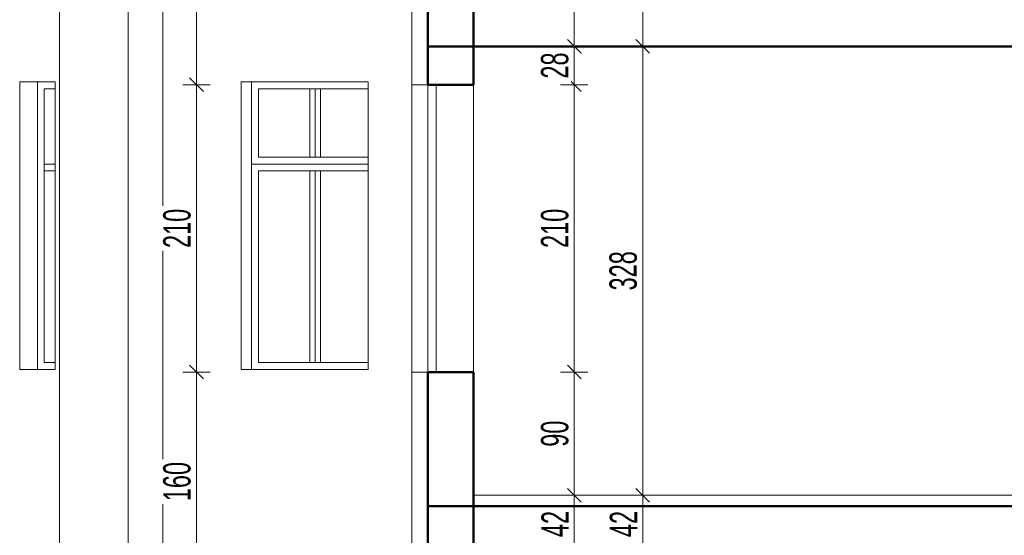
# Model space of a CAD drawing. Header units: millimetres. Extents: x 72202 to 304796, y 21658 to 519946.
# Tile 105 of 139: x 208189 to 208908, y 222064 to 222440. Entities that reach past the tile are written whole.
import ezdxf

# ---------------------------------------------------------------- set-up
doc = ezdxf.new("R2010")
doc.units = ezdxf.units.MM
doc.layers.get('0').update_dxf_attribs({"color": 253})
doc.layers.get('Defpoints').update_dxf_attribs({"color": 253})
for name, color, linetype, lineweight in [('linia - gruba - projektowana', 253, 'Continuous', 50), ('LINIA CIENKA', 7, 'Continuous', 13), ('LINIA WYMIAROWANIE', 253, 'Continuous', 9)]:
    doc.layers.add(name, color=color, linetype=linetype, lineweight=lineweight)
doc.layers.add('LINIA-NIE DRUKOWAĆ', color=253, linetype='Continuous', lineweight=20, plot=False)
doc.styles.get("Standard").update_dxf_attribs({"font": 'ARIALN.TTF', "width": 0.75})
doc.dimstyles.new('sebek100', dxfattribs={"dimtxt": 17, "dimasz": 10, "dimexe": 10, "dimexo": 20, "dimgap": 4, "dimtad": 1, "dimrnd": 0.5, "dimtxsty": 'Standard', "dimblk": 'OBLIQUE', "dimcen": 8, "dimclre": 1, "dimazin": 0, "dimtm": 1e-09, "dimtfac": 1, "dimtix": 1, "dimtmove": 1, "dimatfit": 3, "dimldrblk": 'zas', "dimfxl": 10, "dimfxlon": 1, "dimtolj": 2, "dimlwd": -1, "dimlwe": -1, "dimarcsym": 0})

# ---------------------------------------------------------------- blocks, each defined once
blk = doc.blocks.new('_Oblique')
at = {"color": 0, "linetype": 'ByBlock', "lineweight": -2}
blk.add_line((-0.5, -0.5), (0.5, 0.5), dxfattribs=at)
blk = doc.blocks.new('*D303')
at = {"layer": 'Defpoints', "color": 0, "lineweight": -3, "ltscale": 4, "transparency": 16777216}
for p in [(208317.82, 222182.85), (208503.47, 222182.85), (208503.47, 222022.85)]:
    blk.add_point(p, dxfattribs=at)
at = {"layer": 'LINIA WYMIAROWANIE', "ltscale": 4, "transparency": 16777216}
for p, q in [((208327.82, 222182.85), (208307.82, 222182.85)), ((208327.82, 222022.85), (208307.82, 222022.85))]:
    blk.add_line(p, q, dxfattribs=at)
at = {"layer": 'LINIA WYMIAROWANIE', "color": 0, "ltscale": 4, "transparency": 16777216}
blk.add_line((208317.82, 222022.85), (208317.82, 222182.85), dxfattribs=at)
at = {"layer": 'LINIA WYMIAROWANIE', "color": 0, "ltscale": 4, "transparency": 16777216, "xscale": 10, "yscale": 10, "zscale": 10}
for p, rotation in [((208317.82, 222182.85), 90), ((208317.82, 222022.85), 270)]:
    blk.add_blockref('_Oblique', p, dxfattribs=dict(at, rotation=rotation))
at = {"layer": 'LINIA WYMIAROWANIE', "color": 0, "lineweight": -3, "ltscale": 4, "transparency": 16777216, "insert": (208303.61, 222102.85), "char_height": 20, "attachment_point": 5, "rotation": 90, "bg_fill": 3, "box_fill_scale": 1.1, "bg_fill_color": 256, "bg_fill_true_color": 13158600, "bg_fill_transparency": 0}
blk.add_mtext('\\A2;160', dxfattribs=at)
blk = doc.blocks.new('zas')
blk = doc.blocks.new('*D304')
at = {"layer": 'Defpoints', "color": 0, "lineweight": -3, "ltscale": 4, "transparency": 16777216}
for p in [(208317.82, 222392.85), (208503.47, 222392.85), (208503.47, 222182.85)]:
    blk.add_point(p, dxfattribs=at)
at = {"layer": 'LINIA WYMIAROWANIE', "ltscale": 4, "transparency": 16777216}
for p, q in [((208327.82, 222392.85), (208307.82, 222392.85)), ((208327.82, 222182.85), (208307.82, 222182.85))]:
    blk.add_line(p, q, dxfattribs=at)
at = {"layer": 'LINIA WYMIAROWANIE', "color": 0, "ltscale": 4, "transparency": 16777216}
blk.add_line((208317.82, 222182.85), (208317.82, 222392.85), dxfattribs=at)
at = {"layer": 'LINIA WYMIAROWANIE', "color": 0, "ltscale": 4, "transparency": 16777216, "xscale": 10, "yscale": 10, "zscale": 10}
for p, rotation in [((208317.82, 222392.85), 90), ((208317.82, 222182.85), 270)]:
    blk.add_blockref('_Oblique', p, dxfattribs=dict(at, rotation=rotation))
at = {"layer": 'LINIA WYMIAROWANIE', "color": 0, "lineweight": -3, "ltscale": 4, "transparency": 16777216, "insert": (208303.61, 222287.85), "char_height": 20, "attachment_point": 5, "rotation": 90, "bg_fill": 3, "box_fill_scale": 1.1, "bg_fill_color": 256, "bg_fill_true_color": 13158600, "bg_fill_transparency": 0}
blk.add_mtext('\\A2;210', dxfattribs=at)
blk = doc.blocks.new('*D305')
at = {"layer": 'Defpoints', "color": 0, "lineweight": -3, "ltscale": 4, "transparency": 16777216}
for p in [(208317.82, 222634.85), (208503.47, 222634.85), (208503.47, 222392.85)]:
    blk.add_point(p, dxfattribs=at)
at = {"layer": 'LINIA WYMIAROWANIE', "ltscale": 4, "transparency": 16777216}
for p, q in [((208327.82, 222634.85), (208307.82, 222634.85)), ((208327.82, 222392.85), (208307.82, 222392.85))]:
    blk.add_line(p, q, dxfattribs=at)
at = {"layer": 'LINIA WYMIAROWANIE', "color": 0, "ltscale": 4, "transparency": 16777216}
blk.add_line((208317.82, 222392.85), (208317.82, 222634.85), dxfattribs=at)
at = {"layer": 'LINIA WYMIAROWANIE', "color": 0, "ltscale": 4, "transparency": 16777216, "xscale": 10, "yscale": 10, "zscale": 10}
for p, rotation in [((208317.82, 222634.85), 90), ((208317.82, 222392.85), 270)]:
    blk.add_blockref('_Oblique', p, dxfattribs=dict(at, rotation=rotation))
at = {"layer": 'LINIA WYMIAROWANIE', "color": 0, "lineweight": -3, "ltscale": 4, "transparency": 16777216, "insert": (208303.78, 222513.85), "char_height": 20, "attachment_point": 5, "rotation": 90, "bg_fill": 3, "box_fill_scale": 1.1, "bg_fill_color": 256, "bg_fill_true_color": 13158600, "bg_fill_transparency": 0}
blk.add_mtext('\\A2;242', dxfattribs=at)
blk = doc.blocks.new('*D306')
at = {"layer": 'Defpoints', "color": 0, "lineweight": -3, "ltscale": 4, "transparency": 16777216}
for p in [(208217.82, 222634.85), (208368.41, 222634.85), (208384.75, 221270.85)]:
    blk.add_point(p, dxfattribs=at)
at = {"layer": 'LINIA WYMIAROWANIE', "ltscale": 4, "transparency": 16777216}
for p, q in [((208227.82, 222634.85), (208207.82, 222634.85)), ((208227.82, 221270.85), (208207.82, 221270.85))]:
    blk.add_line(p, q, dxfattribs=at)
at = {"layer": 'LINIA WYMIAROWANIE', "color": 0, "ltscale": 4, "transparency": 16777216}
blk.add_line((208217.82, 221270.85), (208217.82, 222634.85), dxfattribs=at)
at = {"layer": 'LINIA WYMIAROWANIE', "color": 0, "ltscale": 4, "transparency": 16777216, "xscale": 10, "yscale": 10, "zscale": 10}
for p, rotation in [((208217.82, 222634.85), 90), ((208217.82, 221270.85), 270)]:
    blk.add_blockref('_Oblique', p, dxfattribs=dict(at, rotation=rotation))
at = {"layer": 'LINIA WYMIAROWANIE', "color": 0, "lineweight": -3, "ltscale": 4, "transparency": 16777216, "insert": (208203.61, 221952.85), "char_height": 20, "attachment_point": 5, "rotation": 90, "bg_fill": 3, "box_fill_scale": 1.1, "bg_fill_color": 256, "bg_fill_true_color": 13158600, "bg_fill_transparency": 0}
blk.add_mtext('\\A2;1364', dxfattribs=at)
blk = doc.blocks.new('*D314')
at = {"layer": 'Defpoints', "color": 0, "lineweight": -3, "ltscale": 4, "transparency": 16777216}
for p in [(208520.07, 222092.85), (208593.73, 222092.85), (208520.07, 222050.85)]:
    blk.add_point(p, dxfattribs=at)
at = {"layer": 'LINIA WYMIAROWANIE', "ltscale": 4, "transparency": 16777216}
for p, q in [((208583.73, 222092.85), (208603.73, 222092.85)), ((208583.73, 222050.85), (208603.73, 222050.85))]:
    blk.add_line(p, q, dxfattribs=at)
at = {"layer": 'LINIA WYMIAROWANIE', "color": 0, "ltscale": 4, "transparency": 16777216}
blk.add_line((208593.73, 222050.85), (208593.73, 222092.85), dxfattribs=at)
at = {"layer": 'LINIA WYMIAROWANIE', "color": 0, "ltscale": 4, "transparency": 16777216, "xscale": 10, "yscale": 10, "zscale": 10}
for p, rotation in [((208593.73, 222092.85), 90), ((208593.73, 222050.85), 270)]:
    blk.add_blockref('_Oblique', p, dxfattribs=dict(at, rotation=rotation))
at = {"layer": 'LINIA WYMIAROWANIE', "color": 0, "lineweight": -3, "ltscale": 4, "transparency": 16777216, "insert": (208579.69, 222071.85), "char_height": 20, "attachment_point": 5, "rotation": 90, "bg_fill": 3, "box_fill_scale": 1.1, "bg_fill_color": 256, "bg_fill_true_color": 13158600, "bg_fill_transparency": 0}
blk.add_mtext('\\A2;42', dxfattribs=at)
blk = doc.blocks.new('*D315')
at = {"layer": 'Defpoints', "color": 0, "lineweight": -3, "ltscale": 4, "transparency": 16777216}
for p in [(208503.47, 222182.85), (208593.73, 222182.85), (208520.07, 222092.85)]:
    blk.add_point(p, dxfattribs=at)
at = {"layer": 'LINIA WYMIAROWANIE', "ltscale": 4, "transparency": 16777216}
for p, q in [((208583.73, 222182.85), (208603.73, 222182.85)), ((208583.73, 222092.85), (208603.73, 222092.85))]:
    blk.add_line(p, q, dxfattribs=at)
at = {"layer": 'LINIA WYMIAROWANIE', "color": 0, "ltscale": 4, "transparency": 16777216}
blk.add_line((208593.73, 222092.85), (208593.73, 222182.85), dxfattribs=at)
at = {"layer": 'LINIA WYMIAROWANIE', "color": 0, "ltscale": 4, "transparency": 16777216, "xscale": 10, "yscale": 10, "zscale": 10}
for p, rotation in [((208593.73, 222182.85), 90), ((208593.73, 222092.85), 270)]:
    blk.add_blockref('_Oblique', p, dxfattribs=dict(at, rotation=rotation))
at = {"layer": 'LINIA WYMIAROWANIE', "color": 0, "lineweight": -3, "ltscale": 4, "transparency": 16777216, "insert": (208579.52, 222137.85), "char_height": 20, "attachment_point": 5, "rotation": 90, "bg_fill": 3, "box_fill_scale": 1.1, "bg_fill_color": 256, "bg_fill_true_color": 13158600, "bg_fill_transparency": 0}
blk.add_mtext('\\A2;90', dxfattribs=at)
blk = doc.blocks.new('*D259')
at = {"layer": 'Defpoints', "color": 0, "lineweight": -3, "ltscale": 4, "transparency": 16777216}
for p in [(208503.47, 222392.85), (208593.73, 222392.85), (208503.47, 222182.85)]:
    blk.add_point(p, dxfattribs=at)
at = {"layer": 'LINIA WYMIAROWANIE', "ltscale": 4, "transparency": 16777216}
for p, q in [((208583.73, 222392.85), (208603.73, 222392.85)), ((208583.73, 222182.85), (208603.73, 222182.85))]:
    blk.add_line(p, q, dxfattribs=at)
at = {"layer": 'LINIA WYMIAROWANIE', "color": 0, "ltscale": 4, "transparency": 16777216}
blk.add_line((208593.73, 222182.85), (208593.73, 222392.85), dxfattribs=at)
at = {"layer": 'LINIA WYMIAROWANIE', "color": 0, "ltscale": 4, "transparency": 16777216, "xscale": 10, "yscale": 10, "zscale": 10}
for p, rotation in [((208593.73, 222392.85), 90), ((208593.73, 222182.85), 270)]:
    blk.add_blockref('_Oblique', p, dxfattribs=dict(at, rotation=rotation))
at = {"layer": 'LINIA WYMIAROWANIE', "color": 0, "lineweight": -3, "ltscale": 4, "transparency": 16777216, "insert": (208579.52, 222287.85), "char_height": 20, "attachment_point": 5, "rotation": 90, "bg_fill": 3, "box_fill_scale": 1.1, "bg_fill_color": 256, "bg_fill_true_color": 13158600, "bg_fill_transparency": 0}
blk.add_mtext('\\A2;210', dxfattribs=at)
blk = doc.blocks.new('*D293')
at = {"layer": 'Defpoints', "color": 0, "lineweight": -3, "ltscale": 4, "transparency": 16777216}
for p in [(208520.07, 222420.85), (208503.47, 222392.85)]:
    blk.add_point(p, dxfattribs=at)
at = {"layer": 'LINIA WYMIAROWANIE', "ltscale": 4, "transparency": 16777216}
for p, q in [((208583.73, 222420.85), (208603.73, 222420.85)), ((208583.73, 222392.85), (208603.73, 222392.85))]:
    blk.add_line(p, q, dxfattribs=at)
at = {"layer": 'LINIA WYMIAROWANIE', "color": 0, "ltscale": 4, "transparency": 16777216}
blk.add_line((208593.73, 222392.85), (208593.73, 222420.85), dxfattribs=at)
at = {"layer": 'LINIA WYMIAROWANIE', "color": 0, "ltscale": 4, "transparency": 16777216, "xscale": 10, "yscale": 10, "zscale": 10}
for p, rotation in [((208593.73, 222420.85), 90), ((208593.73, 222392.85), 270)]:
    blk.add_blockref('_Oblique', p, dxfattribs=dict(at, rotation=rotation))
at = {"layer": 'LINIA WYMIAROWANIE', "color": 0, "lineweight": -3, "ltscale": 4, "transparency": 16777216, "insert": (208579.52, 222406.85), "char_height": 20, "attachment_point": 5, "rotation": 90, "bg_fill": 3, "box_fill_scale": 1.1, "bg_fill_color": 256, "bg_fill_true_color": 13158600, "bg_fill_transparency": 0}
blk.add_mtext('\\A2;28', dxfattribs=at)
at = {"layer": 'Defpoints', "color": 0, "lineweight": -3, "ltscale": 4, "transparency": 16777216}
blk.add_point((208593.73, 222420.85), dxfattribs=at)
blk = doc.blocks.new('*D294')
at = {"layer": 'Defpoints', "color": 0, "lineweight": -3, "ltscale": 4, "transparency": 16777216}
for p in [(208556.18, 222420.85), (208556.18, 222092.85), (208643.73, 222092.85)]:
    blk.add_point(p, dxfattribs=at)
at = {"layer": 'LINIA WYMIAROWANIE', "ltscale": 4, "transparency": 16777216}
for p, q in [((208633.73, 222420.85), (208653.73, 222420.85)), ((208633.73, 222092.85), (208653.73, 222092.85))]:
    blk.add_line(p, q, dxfattribs=at)
at = {"layer": 'LINIA WYMIAROWANIE', "color": 0, "ltscale": 4, "transparency": 16777216}
blk.add_line((208643.73, 222420.85), (208643.73, 222092.85), dxfattribs=at)
at = {"layer": 'LINIA WYMIAROWANIE', "color": 0, "ltscale": 4, "transparency": 16777216, "xscale": 10, "yscale": 10, "zscale": 10}
for p, rotation in [((208643.73, 222420.85), 90), ((208643.73, 222092.85), 270)]:
    blk.add_blockref('_Oblique', p, dxfattribs=dict(at, rotation=rotation))
at = {"layer": 'LINIA WYMIAROWANIE', "color": 0, "lineweight": -3, "ltscale": 4, "transparency": 16777216, "insert": (208629.52, 222256.85), "char_height": 20, "attachment_point": 5, "rotation": 90, "bg_fill": 3, "box_fill_scale": 1.1, "bg_fill_color": 256, "bg_fill_true_color": 13158600, "bg_fill_transparency": 0}
blk.add_mtext('\\A2;328', dxfattribs=at)
blk = doc.blocks.new('*D295')
at = {"layer": 'Defpoints', "color": 0, "lineweight": -3, "ltscale": 4, "transparency": 16777216}
for p in [(208556.18, 222092.85), (208540.25, 222050.85), (208643.73, 222050.85)]:
    blk.add_point(p, dxfattribs=at)
at = {"layer": 'LINIA WYMIAROWANIE', "ltscale": 4, "transparency": 16777216}
for p, q in [((208633.73, 222092.85), (208653.73, 222092.85)), ((208633.73, 222050.85), (208653.73, 222050.85))]:
    blk.add_line(p, q, dxfattribs=at)
at = {"layer": 'LINIA WYMIAROWANIE', "color": 0, "ltscale": 4, "transparency": 16777216}
blk.add_line((208643.73, 222092.85), (208643.73, 222050.85), dxfattribs=at)
at = {"layer": 'LINIA WYMIAROWANIE', "color": 0, "ltscale": 4, "transparency": 16777216, "xscale": 10, "yscale": 10, "zscale": 10}
for p, rotation in [((208643.73, 222092.85), 90), ((208643.73, 222050.85), 270)]:
    blk.add_blockref('_Oblique', p, dxfattribs=dict(at, rotation=rotation))
at = {"layer": 'LINIA WYMIAROWANIE', "color": 0, "lineweight": -3, "ltscale": 4, "transparency": 16777216, "insert": (208629.69, 222071.85), "char_height": 20, "attachment_point": 5, "rotation": 90, "bg_fill": 3, "box_fill_scale": 1.1, "bg_fill_color": 256, "bg_fill_true_color": 13158600, "bg_fill_transparency": 0}
blk.add_mtext('\\A2;42', dxfattribs=at)
blk = doc.blocks.new('*D463')
at = {"layer": 'Defpoints', "color": 0, "lineweight": -3, "ltscale": 4, "transparency": 16777216}
for p in [(208735.82, 222469.85), (208267.82, 221270.85), (208416.97, 221270.85)]:
    blk.add_point(p, dxfattribs=at)
at = {"layer": 'LINIA WYMIAROWANIE', "ltscale": 4, "transparency": 16777216}
for p, q in [((208277.82, 222469.85), (208257.82, 222469.85)), ((208277.82, 221270.85), (208257.82, 221270.85))]:
    blk.add_line(p, q, dxfattribs=at)
at = {"layer": 'LINIA WYMIAROWANIE', "color": 0, "ltscale": 4, "transparency": 16777216}
blk.add_line((208267.82, 222469.85), (208267.82, 221270.85), dxfattribs=at)
at = {"layer": 'LINIA WYMIAROWANIE', "color": 0, "ltscale": 4, "transparency": 16777216, "xscale": 10, "yscale": 10, "zscale": 10}
for p, rotation in [((208267.82, 222469.85), 90), ((208267.82, 221270.85), 270)]:
    blk.add_blockref('_Oblique', p, dxfattribs=dict(at, rotation=rotation))
at = {"layer": 'LINIA WYMIAROWANIE', "color": 0, "lineweight": -3, "ltscale": 4, "transparency": 16777216, "insert": (208253.61, 221870.35), "char_height": 20, "attachment_point": 5, "rotation": 90, "bg_fill": 3, "box_fill_scale": 1.1, "bg_fill_color": 256, "bg_fill_true_color": 13158600, "bg_fill_transparency": 0}
blk.add_mtext('\\A2;1199', dxfattribs=at)

msp = doc.modelspace()

# ---------------------------------------------------------------- linework, layer by layer
at = {"layer": 'linia - gruba - projektowana'}
for p, q in [((208486.877, 222634.846), (208486.877, 222392.846)), ((208520.07, 222392.846), (208520.07, 222634.846)), ((208486.877, 222420.846), (210211.292, 222420.846)), ((208486.877, 222392.846), (208520.07, 222392.846)), ((208486.877, 222182.846), (208486.877, 222022.846)), ((208486.877, 222182.846), (208520.07, 222182.846)), ((208520.07, 222022.846), (208520.07, 222182.846)), ((208486.877, 222084.846), (210211.292, 222084.846))]:
    msp.add_line(p, q, dxfattribs=at)
at = {"layer": 'LINIA CIENKA'}
for p, q in [((208293.106, 221270.846), (208293.106, 222634.846)), ((208475.047, 222634.846), (208475.047, 221287.72)), ((208214.522, 222394.846), (208188.677, 222394.846)), ((208188.677, 222184.846), (208188.677, 222394.846)), ((208214.522, 222394.846), (208214.522, 222184.846)), ((208350.486, 222394.846), (208350.486, 222184.846)), ((208443.296, 222394.846), (208350.486, 222394.846)), ((208358.093, 222394.846), (208358.093, 222184.846)), ((208443.296, 222394.846), (208443.296, 222184.846)), ((208486.877, 222392.846), (208475.047, 222392.846)), ((208486.877, 222392.846), (208486.877, 222182.846)), ((208492.877, 222392.846), (208492.877, 222182.846)), ((208520.07, 222392.846), (208520.07, 222182.846)), ((208443.296, 222334.846), (208358.093, 222334.846)), ((208214.522, 222184.846), (208188.677, 222184.846)), ((208214.522, 222184.846), (208188.677, 222184.846)), ((208443.296, 222184.846), (208350.486, 222184.846)), ((208486.877, 222182.846), (208475.047, 222182.846)), ((208520.07, 222092.846), (210178.292, 222092.846))]:
    msp.add_line(p, q, dxfattribs=at)
at = {"layer": 'LINIA-NIE DRUKOWAĆ'}
for p, q in [((208217.818, 220880.846), (208217.818, 222957.825)), ((208267.818, 220880.846), (208267.818, 222957.825)), ((208317.818, 220880.846), (208317.818, 222957.825)), ((208593.728, 220844.346), (208593.728, 222921.325)), ((208643.728, 220844.346), (208643.728, 222921.325))]:
    msp.add_line(p, q, dxfattribs=at)

# ---------------------------------------------------------------- next in the draw order: dimensions: what is measured, and where the dimension line sits
at = {"layer": 'LINIA WYMIAROWANIE', "lineweight": -3, "ltscale": 4}
for base, p1, p2, picture, middle in [((208317.818, 222182.846), (208503.473, 222022.846), (208503.473, 222182.846), '*D303', (208303.607, 222102.846)), ((208593.728, 222092.846), (208520.07, 222050.846), (208520.07, 222092.846), '*D314', (208579.687, 222071.846))]:
    dim = msp.add_linear_dim(base=base, p1=p1, p2=p2, angle=90, dimstyle='sebek100', override={"dimtxt": 20, "dimrnd": 0, "dimclre": 256, "dimtfill": 1, "dimarcsym": 2}, dxfattribs=at)
    dim.commit()
    dim.dimension.update_dxf_attribs({"geometry": picture, "text_midpoint": middle})

# ---------------------------------------------------------------- next in the draw order: dimensions: what is measured, and where the dimension line sits
dim = msp.add_linear_dim(base=(208317.818, 222392.846), p1=(208503.473, 222182.846), p2=(208503.473, 222392.846), angle=90, dimstyle='sebek100', override={"dimtxt": 20, "dimrnd": 0, "dimclre": 256, "dimtfill": 1, "dimarcsym": 2}, dxfattribs=at)
dim.commit()
dim.dimension.update_dxf_attribs({"geometry": '*D304', "text_midpoint": (208303.607, 222287.846)})

# ---------------------------------------------------------------- next in the draw order: linework, layer by layer
at = {"layer": 'LINIA CIENKA', "color": 8}
for p, q in [((208400.694, 222189.846), (208400.694, 222329.846)), ((208404.498, 222329.846), (208404.498, 222189.846)), ((208408.301, 222189.846), (208408.301, 222329.846))]:
    msp.add_line(p, q, dxfattribs=at)

# ---------------------------------------------------------------- next in the draw order: dimensions: what is measured, and where the dimension line sits
at = {"layer": 'LINIA WYMIAROWANIE', "lineweight": -3, "ltscale": 4}
for base, p1, p2, picture, middle in [((208317.818, 222634.846), (208503.473, 222392.846), (208503.473, 222634.846), '*D305', (208303.777, 222513.846)), ((208593.728, 222182.846), (208520.07, 222092.846), (208503.473, 222182.846), '*D315', (208579.517, 222137.846))]:
    dim = msp.add_linear_dim(base=base, p1=p1, p2=p2, angle=90, dimstyle='sebek100', override={"dimtxt": 20, "dimrnd": 0, "dimclre": 256, "dimtfill": 1, "dimarcsym": 2}, dxfattribs=at)
    dim.commit()
    dim.dimension.update_dxf_attribs({"geometry": picture, "text_midpoint": middle})

# ---------------------------------------------------------------- next in the draw order: linework, layer by layer
at = {"layer": 'LINIA CIENKA', "color": 8}
for p, q in [((208400.694, 222339.846), (208400.694, 222389.846)), ((208404.498, 222389.846), (208404.498, 222339.846)), ((208408.301, 222339.846), (208408.301, 222389.846))]:
    msp.add_line(p, q, dxfattribs=at)

# ---------------------------------------------------------------- next in the draw order: dimensions: what is measured, and where the dimension line sits
at = {"layer": 'LINIA WYMIAROWANIE', "lineweight": -3, "ltscale": 4}
for base, p1, p2, picture, middle in [((208217.818, 222634.846), (208384.754, 221270.846), (208368.411, 222634.846), '*D306', (208203.607, 221952.846)), ((208593.728, 222392.846), (208503.473, 222182.846), (208503.473, 222392.846), '*D259', (208579.517, 222287.846))]:
    dim = msp.add_linear_dim(base=base, p1=p1, p2=p2, angle=90, dimstyle='sebek100', override={"dimtxt": 20, "dimrnd": 0, "dimclre": 256, "dimtfill": 1, "dimarcsym": 2}, dxfattribs=at)
    dim.commit()
    dim.dimension.update_dxf_attribs({"geometry": picture, "text_midpoint": middle})

# ---------------------------------------------------------------- next in the draw order: linework, layer by layer
at = {"layer": 'LINIA CIENKA', "color": 8}
for p, q in [((208201.599, 222394.846), (208201.599, 222184.846)), ((208358.093, 222394.846), (208358.093, 222184.846)), ((208214.522, 222389.846), (208206.599, 222389.846)), ((208206.599, 222389.846), (208206.599, 222189.846)), ((208363.093, 222389.846), (208363.093, 222339.846)), ((208443.296, 222389.846), (208363.093, 222389.846)), ((208214.522, 222334.846), (208206.599, 222334.846)), ((208443.296, 222334.846), (208358.093, 222334.846)), ((208443.296, 222339.846), (208363.093, 222339.846)), ((208214.522, 222329.846), (208206.599, 222329.846)), ((208363.093, 222329.846), (208363.093, 222189.846)), ((208443.296, 222329.846), (208363.093, 222329.846)), ((208214.522, 222189.846), (208206.599, 222189.846)), ((208443.296, 222189.846), (208363.093, 222189.846))]:
    msp.add_line(p, q, dxfattribs=at)
at = {"layer": 'LINIA CIENKA'}
msp.add_line((208358.093, 222394.846), (208358.093, 222184.846), dxfattribs=at)

# ---------------------------------------------------------------- next in the draw order: dimensions: what is measured, and where the dimension line sits
at = {"layer": 'LINIA WYMIAROWANIE', "lineweight": -3, "ltscale": 4}
dim = msp.add_linear_dim(base=(208593.728, 222420.846), p1=(208503.473, 222392.846), p2=(208520.07, 222420.846), angle=90, dimstyle='sebek100', override={"dimtxt": 20, "dimrnd": 0, "dimclre": 256, "dimtfill": 1, "dimarcsym": 2}, dxfattribs=at)
dim.commit()
dim.dimension.update_dxf_attribs({"geometry": '*D293', "text_midpoint": (208579.517, 222406.846)})

# ---------------------------------------------------------------- next in the draw order: dimensions: what is measured, and where the dimension line sits
dim = msp.add_linear_dim(base=(208643.728, 222092.846), p1=(208556.177, 222420.846), p2=(208556.177, 222092.846), angle=90, dimstyle='sebek100', override={"dimtxt": 20, "dimrnd": 0, "dimclre": 256, "dimtfill": 1, "dimarcsym": 2}, dxfattribs=at)
dim.commit()
dim.dimension.update_dxf_attribs({"geometry": '*D294', "text_midpoint": (208629.517, 222256.846)})

# ---------------------------------------------------------------- next in the draw order: dimensions: what is measured, and where the dimension line sits
dim = msp.add_linear_dim(base=(208643.728, 222050.846), p1=(208556.177, 222092.846), p2=(208540.252, 222050.846), angle=90, dimstyle='sebek100', override={"dimtxt": 20, "dimrnd": 0, "dimclre": 256, "dimtfill": 1, "dimarcsym": 2}, dxfattribs=at)
dim.commit()
dim.dimension.update_dxf_attribs({"geometry": '*D295', "text_midpoint": (208629.687, 222071.846)})

# ---------------------------------------------------------------- next in the draw order: dimensions: what is measured, and where the dimension line sits
dim = msp.add_linear_dim(base=(208267.818, 221270.846), p1=(208735.819, 222469.846), p2=(208416.971, 221270.846), angle=90, dimstyle='sebek100', override={"dimtxt": 20, "dimrnd": 0, "dimclre": 256, "dimtfill": 1, "dimarcsym": 2}, dxfattribs=at)
dim.commit()
dim.dimension.update_dxf_attribs({"geometry": '*D463', "text_midpoint": (208253.607, 221870.346)})

doc.saveas('drawing.dxf')
